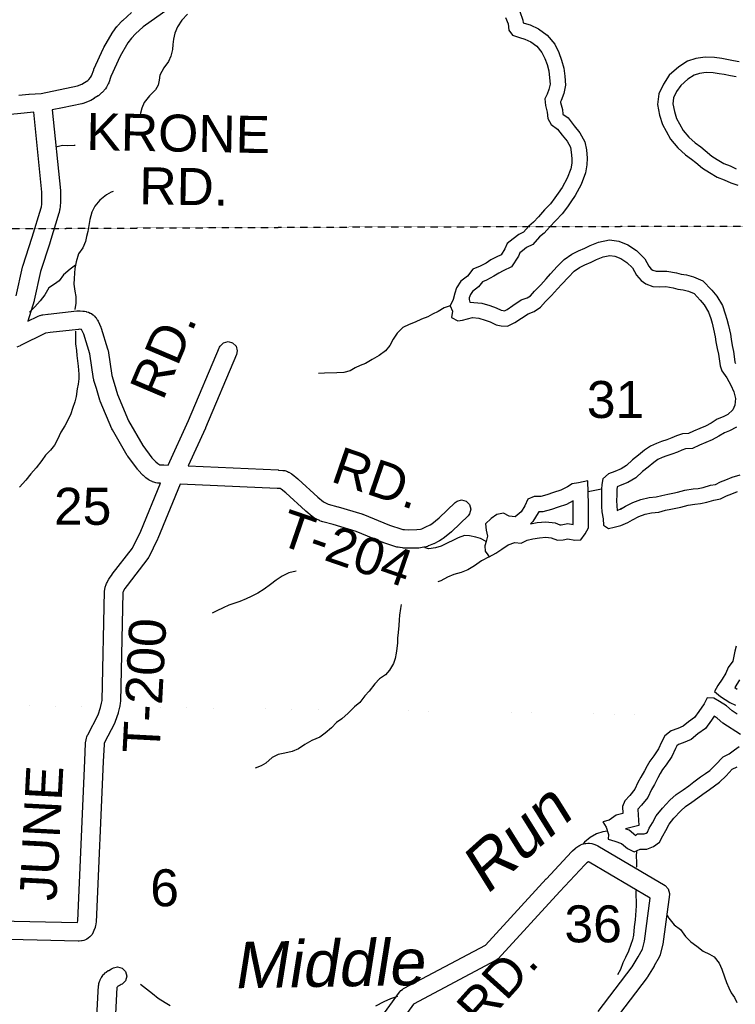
# Model space of a CAD drawing. Header units: feet. Extents: x 0 to 202804, y -79218 to 133300.
# Tile 20 of 27: x 119980 to 127721, y 7076 to 17723. Entities that reach past the tile are written whole.
import ezdxf
from ezdxf.enums import TextEntityAlignment as Align

# ---------------------------------------------------------------- set-up
doc = ezdxf.new("R2010")
doc.units = ezdxf.units.FT
doc.header["$MEASUREMENT"] = 0
doc.linetypes.add('HIDDEN', pattern=[0.375, 0.25, -0.125])
doc.linetypes.add('HIDDEN2', pattern=[0.1875, 0.125, -0.0625])
for name, color, linetype in [('COUNTY-RD', 7, 'Continuous'), ('SECTION', 8, 'HIDDEN2'), ('SECTION-TEXT', 8, 'Continuous'), ('TOWNSHIP', 9, 'HIDDEN'), ('TR-TEXT', 6, 'Continuous'), ('TWP-RD', 6, 'Continuous'), ('WATER-TEXT', 1, 'Continuous'), ('WATERWAY', 14, 'Continuous')]:
    doc.layers.add(name, color=color, linetype=linetype)
doc.styles.add('Arial', font='arial.ttf')

msp = doc.modelspace()

# ---------------------------------------------------------------- linework, layer by layer
at = {"layer": 'COUNTY-RD'}
for points in [[(121857, 18030), (121317, 17647), (121231, 17570), (121189, 17525), (121150, 17473), (121067, 17328), (120967, 17109)], [(119972, 16907), (120077, 16919), (120082, 16919), (120083, 16919), (120211, 16926), (120605, 17008), (120653, 17025), (120681, 17043), (120715, 17064), (120727, 17075), (120747, 17098), (120757, 17116), (120780, 17181), (120783, 17187), (120783, 17188), (120887, 17415), (120891, 17423), (120891, 17423), (120980, 17578), (120980, 17578), (120986, 17587), (121031, 17648), (121033, 17650), (121038, 17656), (121087, 17709), (121091, 17713), (121094, 17716), (121188, 17800)], [(120967, 17109), (120943, 17042), (120937, 17029), (120937, 17028), (120918, 16994), (120917, 16992), (120907, 16977), (120876, 16940), (120871, 16936), (120866, 16931), (120843, 16910), (120831, 16901), (120829, 16899), (120787, 16873), (120786, 16872), (120786, 16872), (120748, 16849), (120746, 16848), (120731, 16841), (120667, 16818), (120661, 16816), (120653, 16814), (120441, 16769)], [(120133, 16722), (120096, 16720), (119993, 16708), (119992, 16708), (119991, 16708), (119728, 16683)]]:
    msp.add_lwpolyline(points, dxfattribs=at)
at = {"layer": 'SECTION'}
msp.add_lwpolyline([(113201, 15654), (118386, 15457), (118386, 15457), (123684, 15482), (123684, 15482), (128827, 15494), (128827, 15494), (139400, 15353)], dxfattribs=at)
at = {"layer": 'TOWNSHIP', "const_width": 0.03, "flags": 128}
msp.add_lwpolyline([(113037, 10393), (123596, 10259), (123596, 10259), (155303, 9746), (155303, 9746), (181652, 9356), (181652, 9356), (186999, 9312), (186999, 9312), (202804, 9280)], dxfattribs=at)
at = {"layer": 'TWP-RD'}
for points in [[(119943, 14737), (120009, 15047), (120011, 15052), (120012, 15057), (120114, 15370), (120212, 15687), (120215, 15701), (120218, 15727), (120220, 15756), (120220, 15859), (120133, 16722)], [(120441, 16769), (120332, 16747), (120420, 15875), (120420, 15865), (120420, 15865), (120420, 15865), (120420, 15865), (120420, 15865), (120420, 15753), (120420, 15752), (120420, 15745), (120418, 15710), (120417, 15709), (120417, 15705), (120413, 15672), (120412, 15669), (120411, 15662), (120406, 15638), (120405, 15635), (120404, 15631), (120304, 15309), (120304, 15309), (120304, 15308), (120204, 15000), (120137, 14691), (120136, 14688), (120135, 14683), (120069, 14463), (120173, 14514), (120174, 14515), (120180, 14518), (120196, 14524), (120202, 14525), (120211, 14529), (120221, 14531), (120228, 14532), (120231, 14533), (120284, 14540), (120286, 14540), (120287, 14540), (120597, 14574), (120601, 14574), (120602, 14574), (120621, 14575), (120627, 14575), (120634, 14575), (120663, 14573), (120666, 14572), (120679, 14570), (120700, 14566), (120702, 14565), (120705, 14564), (120724, 14559), (120742, 14551), (120744, 14551), (120755, 14545), (120757, 14543), (120773, 14532), (120789, 14518), (120801, 14503), (120806, 14499), (120819, 14479), (120823, 14473), (120827, 14464), (120857, 14399), (120857, 14396), (120861, 14388), (120931, 14163), (120933, 14153), (120935, 14147), (120976, 13875), (121001, 13793), (121001, 13792), (121002, 13791), (121037, 13671), (121158, 13384), (121312, 13117), (121410, 12986), (121454, 12941), (121473, 12923)], [(121503, 12710), (121472, 12712), (121469, 12713), (121452, 12715), (121431, 12721), (121415, 12727), (121412, 12728), (121388, 12740), (121382, 12743), (121373, 12749), (121351, 12765), (121349, 12767), (121344, 12770), (121318, 12793), (121316, 12796), (121312, 12799), (121261, 12852), (121256, 12859), (121253, 12862), (121148, 13002), (121142, 13012), (121142, 13012), (120982, 13289), (120982, 13289), (120982, 13289), (120982, 13289), (120982, 13289), (120976, 13300), (120850, 13598), (120849, 13602), (120846, 13609), (120810, 13734), (120782, 13823), (120781, 13832), (120779, 13838), (120738, 14110), (120672, 14322), (120649, 14372), (120641, 14374), (120626, 14375), (120616, 14374), (120309, 14341), (120263, 14335), (120258, 14334), (119990, 14200), (119989, 14200), (119986, 14198), (119949, 14181)], [(121587, 12907), (121805, 13388), (122141, 14181), (122147, 14192)], [(122147, 14192), (122183, 14229), (122233, 14242), (122283, 14229), (122320, 14192), (122333, 14142), (122326, 14103), (121989, 13309), (121988, 13307), (121988, 13306), (121802, 12898)], [(121473, 12923), (121485, 12915), (121492, 12911), (121494, 12911), (121512, 12910), (121538, 12909), (121538, 12909), (121538, 12909), (121587, 12907)], [(121802, 12898), (122776, 12854), (122777, 12854), (122778, 12853), (122825, 12850), (122826, 12850), (122835, 12849), (122846, 12847), (122857, 12843), (122867, 12841), (122876, 12838), (122889, 12831), (122891, 12830), (122916, 12815), (122917, 12814), (122927, 12808), (122988, 12759), (122989, 12757), (122993, 12754), (123205, 12560), (123266, 12510), (123288, 12497), (123310, 12487), (123317, 12484), (123422, 12456), (123423, 12455), (123424, 12455), (123682, 12380), (123689, 12377), (123693, 12376), (123981, 12256), (124114, 12214), (124125, 12212), (124141, 12209), (124189, 12208), (124274, 12209), (124315, 12215), (124329, 12219), (124374, 12238), (124420, 12260), (124438, 12272), (124517, 12336), (124690, 12503), (124710, 12518), (124760, 12531), (124810, 12518), (124846, 12481), (124860, 12431), (124846, 12381), (124829, 12359), (124653, 12189), (124648, 12185), (124646, 12183), (124559, 12113), (124551, 12107), (124550, 12106), (124522, 12088), (124518, 12086), (124512, 12083), (124459, 12057), (124459, 12057), (124455, 12055), (124402, 12032), (124398, 12032), (124390, 12028), (124363, 12021), (124356, 12020), (124351, 12018), (124297, 12010), (124283, 12009), (124283, 12009), (124282, 12009), (124282, 12009), (124282, 12009), (124188, 12008), (124188, 12008), (124186, 12008), (124131, 12010), (124130, 12010), (124119, 12011), (124095, 12014), (124094, 12014), (124091, 12014), (124072, 12018), (124067, 12020), (124060, 12021), (123917, 12066), (123911, 12069), (123908, 12069), (123621, 12190), (123370, 12263)], [(121716, 12702), (121474, 12113), (121471, 12107), (121471, 12106), (121375, 11912), (121372, 11906), (121364, 11895), (121141, 11605), (121116, 11571), (121103, 11546), (121099, 11538), (121097, 11528), (121070, 10350), (121069, 10349), (121068, 10337), (121063, 10299), (121062, 10296), (121061, 10289), (121046, 10232), (121045, 10229), (121044, 10226), (121014, 10135), (121009, 10122), (121008, 10120), (120894, 9901), (120893, 9886), (120884, 9703), (120884, 9703), (120806, 7964), (120806, 7963), (120804, 7950), (120799, 7921), (120796, 7914), (120795, 7907), (120783, 7873), (120775, 7855), (120773, 7852), (120759, 7829), (120755, 7825), (120738, 7805), (120720, 7790), (120706, 7781), (120691, 7774), (120673, 7767), (120657, 7764), (120648, 7761), (120624, 7759), (120614, 7759), (120612, 7759), (119571, 7784)], [(119575, 7984), (120602, 7959), (120604, 7966), (120607, 7980), (120685, 9712), (120685, 9712), (120693, 9898), (120693, 9898), (120693, 9903), (120697, 9937), (120702, 9954), (120705, 9969), (120713, 9986), (120715, 9989), (120715, 9989), (120827, 10205), (120853, 10285), (120866, 10334), (120870, 10360), (120897, 11542), (120898, 11543), (120899, 11560), (120905, 11587), (120909, 11597), (120910, 11604), (120919, 11627), (120925, 11639), (120925, 11639), (120926, 11640), (120926, 11640), (120926, 11640), (120945, 11674), (120945, 11675), (120951, 11683), (120979, 11723), (120980, 11724), (120981, 11726), (121200, 12009), (121290, 12192), (121503, 12710)], [(123370, 12263), (123258, 12292), (123248, 12296), (123244, 12297), (123228, 12304), (123225, 12306), (123225, 12306), (123198, 12319), (123191, 12322), (123191, 12322), (123159, 12341), (123159, 12341), (123159, 12341), (123159, 12341), (123158, 12341), (123145, 12350), (123076, 12407), (123075, 12408), (123072, 12411), (122860, 12605), (122807, 12647), (122800, 12652), (122766, 12654), (121716, 12702)], [(123794, 6800), (124087, 7206), (124093, 7212), (124103, 7224), (124119, 7237), (124133, 7248), (124137, 7249), (125018, 7717), (125676, 8432), (125677, 8432), (125677, 8432), (125949, 8726), (125954, 8731), (125958, 8735), (125989, 8761), (125996, 8766), (125997, 8767), (126027, 8788), (126034, 8792), (126035, 8793), (126046, 8799), (126047, 8799), (126064, 8807), (126078, 8811), (126096, 8814), (126102, 8816), (126124, 8817), (126131, 8818), (126145, 8817), (126168, 8814), (126178, 8810), (126190, 8808), (126219, 8797), (126233, 8790), (126234, 8790), (126960, 8361), (126995, 8325), (127009, 8275), (127008, 8262), (126937, 7727), (126935, 7723), (126934, 7715), (126906, 7610), (126897, 7587), (126897, 7586)], [(126236, 7000), (126603, 7483), (126669, 7591), (126716, 7674), (126739, 7760), (126801, 8223), (126140, 8613), (126131, 8617), (126114, 8605), (126091, 8586), (125824, 8296), (125824, 8296), (125154, 7569), (125130, 7550), (125127, 7549), (124241, 7078), (123963, 6692)], [(126897, 7586), (126843, 7491), (126842, 7490), (126841, 7488), (126771, 7374), (126771, 7374), (126766, 7366), (126398, 6883)], [(120787, 6408), (120833, 7279), (120834, 7283), (120837, 7301), (120843, 7323), (120849, 7338), (120850, 7341), (120861, 7362), (120863, 7366), (120871, 7378), (120884, 7394), (120887, 7397), (120892, 7403), (120905, 7416), (120917, 7425), (120919, 7427), (120937, 7440), (120943, 7443), (120943, 7443), (120973, 7460), (120973, 7460), (120973, 7460), (120973, 7460), (120973, 7460), (120981, 7465), (120996, 7471), (121037, 7480), (121087, 7467), (121124, 7430), (121137, 7380), (121124, 7330), (121087, 7293), (121078, 7289), (121068, 7284), (121046, 7272), (121039, 7267), (121037, 7265), (121034, 7262), (121032, 7257), (121032, 7257), (120986, 6399)]]:
    msp.add_lwpolyline(points, dxfattribs=at)
at = {"layer": 'WATERWAY'}
msp.add_line((126274, 12646), (126129, 12616), dxfattribs=at)
for points in [[(121795, 17784), (121734, 17717), (121685, 17646), (121657, 17579), (121644, 17511), (121635, 17453), (121632, 17399), (121613, 17328), (121590, 17272), (121540, 17203), (121497, 17122), (121490, 17070), (121477, 17014), (121448, 16963), (121383, 16900), (121327, 16829), (121302, 16765), (121287, 16714), (121283, 16699)], [(125389, 17812), (125423, 17717), (125426, 17690), (125435, 17687), (125501, 17667), (125592, 17625), (125687, 17556), (125767, 17459), (125813, 17367), (125842, 17285), (125864, 17200), (125875, 17112), (125882, 17016), (125864, 16924), (125837, 16850), (125828, 16835), (125829, 16828), (125851, 16752), (125854, 16703), (125855, 16703), (125911, 16661), (125979, 16577), (126039, 16498), (126092, 16402), (126110, 16314), (126117, 16225), (126115, 16154), (126099, 16066), (126052, 15942), (125988, 15822), (125941, 15755), (125905, 15700), (125847, 15624), (125779, 15553), (125711, 15479), (125653, 15416), (125604, 15374), (125531, 15292), (125463, 15259), (125417, 15224), (125388, 15201), (125374, 15167), (125299, 15051), (125208, 15009), (125161, 14983), (125107, 14949), (125029, 14908), (124985, 14889), (124941, 14833), (124876, 14783), (124856, 14751), (124843, 14714), (124843, 14698), (124850, 14670), (124977, 14657), (125066, 14631), (125133, 14607), (125187, 14581), (125208, 14577), (125223, 14576), (125251, 14590), (125314, 14633), (125405, 14693), (125470, 14716), (125504, 14738), (125547, 14789), (125616, 14857), (125674, 14922), (125722, 14975), (125795, 15053), (125870, 15131), (125951, 15187), (126025, 15223), (126093, 15252), (126152, 15280), (126242, 15317), (126359, 15341), (126461, 15327), (126558, 15289), (126653, 15227), (126741, 15137), (126785, 15057), (126811, 15027), (126828, 15016), (126863, 15003), (126898, 15002), (126979, 15003), (127085, 14986), (127134, 14971), (127191, 14963), (127267, 14943), (127370, 14900), (127465, 14800), (127519, 14735), (127582, 14632), (127612, 14541), (127628, 14485), (127647, 14417), (127667, 14322), (127674, 14268), (127688, 14201), (127702, 14135), (127712, 14052), (127717, 14018), (127722, 14004)], [(125236, 17748), (125262, 17678), (125271, 17610), (125310, 17555), (125386, 17530), (125442, 17513), (125508, 17482), (125573, 17435), (125628, 17368), (125661, 17303), (125684, 17237), (125702, 17169), (125711, 17095), (125716, 17025), (125705, 16969), (125686, 16919), (125659, 16868), (125666, 16796), (125687, 16723), (125693, 16655), (125728, 16591), (125796, 16540), (125849, 16475), (125901, 16408), (125936, 16345), (125946, 16291), (125952, 16221), (125951, 16171), (125940, 16111), (125902, 16010), (125848, 15909), (125805, 15848), (125770, 15796), (125721, 15731), (125658, 15666), (125590, 15590), (125539, 15535), (125488, 15492), (125429, 15425), (125378, 15400), (125317, 15355), (125252, 15304), (125227, 15244), (125186, 15181), (125133, 15156), (125077, 15125), (125024, 15092), (124959, 15057), (124882, 15026), (124823, 14951), (124752, 14895), (124706, 14822), (124687, 14766), (124687, 14766), (124668, 14698), (124637, 14629), (124662, 14570), (124649, 14503), (124718, 14468), (124770, 14473), (124823, 14488), (124879, 14501), (124945, 14494), (125015, 14474), (125069, 14455), (125134, 14424), (125188, 14413), (125258, 14410), (125335, 14447), (125406, 14496), (125479, 14544), (125544, 14567), (125615, 14614), (125668, 14677), (125734, 14742), (125797, 14811), (125844, 14864), (125915, 14940), (125977, 15005), (126034, 15044), (126094, 15073), (126161, 15102), (126218, 15129), (126290, 15158), (126365, 15173), (126419, 15166), (126481, 15141), (126548, 15099), (126607, 15038), (126650, 14960), (126701, 14903), (126752, 14868), (126830, 14839), (126896, 14836), (126968, 14838), (127048, 14825), (127098, 14810), (127158, 14801), (127214, 14786), (127274, 14761), (127341, 14690), (127384, 14639), (127431, 14562), (127455, 14492), (127469, 14440), (127486, 14378), (127504, 14295), (127511, 14241), (127526, 14167), (127539, 14107), (127548, 14031), (127555, 13979), (127574, 13926), (127629, 13851), (127671, 13771), (127704, 13700), (127721, 13626), (127714, 13556), (127695, 13503), (127640, 13454), (127589, 13430), (127526, 13402), (127459, 13361), (127397, 13328), (127338, 13303), (127267, 13274), (127213, 13249), (127149, 13244), (127084, 13223), (127033, 13200), (126981, 13181), (126923, 13162), (126868, 13141), (126803, 13112), (126738, 13067), (126675, 13013), (126610, 12962), (126545, 12903), (126484, 12866), (126416, 12839), (126347, 12814), (126286, 12759), (126277, 12698), (126274, 12646), (126273, 12580), (126272, 12528), (126274, 12458), (126277, 12402), (126290, 12326), (126293, 12256), (126350, 12221), (126409, 12236), (126483, 12254), (126558, 12287), (126558, 12287), (126609, 12316), (126678, 12351), (126746, 12376), (126813, 12391), (126893, 12399), (126965, 12418), (127024, 12431), (127078, 12442), (127133, 12453), (127211, 12474), (127283, 12486), (127344, 12491), (127412, 12506), (127489, 12527), (127561, 12541), (127626, 12574), (127682, 12595), (127743, 12622)], [(127761, 17266), (127702, 17279), (127628, 17293), (127573, 17302), (127495, 17313), (127396, 17316), (127294, 17303), (127205, 17273), (127108, 17212), (127006, 17122), (126942, 17027), (126892, 16922), (126880, 16806), (126901, 16691), (126933, 16589), (126974, 16518), (127019, 16432), (127097, 16336), (127183, 16261), (127248, 16215), (127292, 16180), (127367, 16117), (127440, 16069), (127525, 16020), (127600, 15991), (127671, 15958), (127747, 15934)], [(127730, 17104), (127669, 17117), (127599, 17130), (127547, 17139), (127481, 17148), (127404, 17151), (127332, 17142), (127276, 17123), (127207, 17079), (127131, 17012), (127086, 16945), (127053, 16877), (127046, 16812), (127062, 16731), (127085, 16655), (127118, 16597), (127157, 16524), (127216, 16451), (127285, 16390), (127346, 16347), (127396, 16308), (127465, 16249), (127526, 16210), (127596, 16169), (127665, 16143), (127731, 16112)], [(120580, 16361), (120569, 16362), (120493, 16360), (120441, 16361), (120369, 16344)], [(120990, 15866), (120969, 15858), (120917, 15829), (120845, 15772), (120792, 15705), (120761, 15641), (120737, 15564), (120726, 15498), (120715, 15434), (120704, 15379), (120693, 15323), (120662, 15257), (120616, 15190), (120591, 15103), (120576, 15031), (120571, 14981), (120568, 14923), (120567, 14863), (120577, 14789), (120586, 14729), (120587, 14659), (120576, 14591), (120576, 14588)], [(120584, 15068), (120527, 15024), (120452, 14965), (120407, 14900), (120356, 14863), (120295, 14824), (120252, 14749), (120202, 14682), (120145, 14619), (120086, 14560)], [(124637, 14629), (124570, 14606), (124505, 14569), (124445, 14540), (124394, 14511), (124327, 14484), (124259, 14454), (124192, 14427), (124125, 14394), (124064, 14333), (124019, 14270), (123985, 14200), (123936, 14143), (123867, 14091), (123792, 14048), (123721, 14007), (123661, 13982), (123608, 13957), (123556, 13926), (123485, 13907), (123411, 13903), (123278, 13901), (123212, 13896)], [(120582, 14356), (120583, 14347), (120582, 14281), (120585, 14217), (120594, 14145), (120599, 14093), (120604, 14035), (120613, 13977), (120619, 13891), (120619, 13841), (120613, 13781), (120603, 13731), (120591, 13650), (120576, 13590), (120551, 13518), (120532, 13461), (120502, 13391), (120469, 13330), (120424, 13261), (120390, 13183), (120355, 13122), (120312, 13069), (120259, 13014), (120218, 12955), (120158, 12876), (120099, 12811), (120046, 12742), (119978, 12669)], [(127733, 13316), (127657, 13279), (127602, 13256), (127541, 13218), (127469, 13179), (127401, 13151), (127333, 13123), (127256, 13087), (127182, 13081), (127143, 13068), (127095, 13047), (127035, 13025), (126979, 13006), (126931, 12988), (126884, 12967), (126838, 12935), (126779, 12886), (126717, 12836), (126644, 12770), (126558, 12718), (126476, 12685), (126441, 12672), (126439, 12640), (126438, 12577), (126437, 12528), (126439, 12464), (126441, 12421), (126442, 12416), (126491, 12438), (126477, 12431), (126531, 12461), (126612, 12502), (126699, 12535), (126788, 12555), (126864, 12562), (126925, 12578), (126990, 12593), (127045, 12604), (127096, 12614), (127176, 12636), (127263, 12650), (127319, 12654), (127372, 12666), (127452, 12688), (127507, 12698), (127559, 12725), (127619, 12747), (127685, 12777), (127772, 12803)], [(126126, 12738), (126024, 12716), (125956, 12705), (125905, 12672), (125832, 12635), (125754, 12609), (125683, 12586), (125617, 12567), (125546, 12568), (125476, 12538), (125444, 12468), (125403, 12403), (125340, 12346), (125274, 12355), (125214, 12386), (125142, 12374), (125079, 12331), (125020, 12272), (125027, 12204), (125040, 12137), (125025, 12082), (125012, 12032), (125013, 11976), (125042, 11937)], [(125042, 11937), (125058, 11915), (125129, 11956), (125194, 11999), (125265, 12044), (125335, 12068), (125403, 12061), (125470, 12094), (125530, 12109), (125601, 12122), (125671, 12129), (125729, 12122), (125797, 12094), (125857, 12099), (125909, 12108), (125983, 12095), (126049, 12098), (126097, 12165), (126134, 12228), (126132, 12346), (126133, 12418), (126133, 12484), (126126, 12738)], [(125967, 12519), (125895, 12482), (125805, 12452), (125732, 12428), (125640, 12402), (125595, 12402), (125589, 12389), (125530, 12296), (125504, 12272)], [(125504, 12272), (125578, 12286), (125672, 12295), (125772, 12283), (125824, 12261), (125836, 12262), (125909, 12275), (125965, 12265), (125968, 12271), (125967, 12345), (125968, 12420), (125968, 12482), (125967, 12519)], [(125025, 12082), (124965, 12113), (124913, 12126), (124845, 12143), (124791, 12144), (124724, 12121), (124672, 12094), (124605, 12061), (124540, 12030), (124478, 12011), (124406, 12003), (124367, 12011)], [(125058, 11915), (124975, 11873), (124898, 11818), (124827, 11775), (124756, 11747), (124677, 11724), (124607, 11695), (124536, 11655), (124503, 11643)], [(122972, 11760), (122891, 11743), (122820, 11706), (122755, 11663), (122692, 11617), (122625, 11566), (122554, 11521), (122484, 11486), (122429, 11461), (122362, 11432), (122306, 11415), (122243, 11392), (122179, 11364), (122112, 11331), (122061, 11304)], [(124106, 11400), (124099, 11356), (124088, 11285), (124085, 11233), (124082, 11173), (124075, 11097), (124068, 11037), (124065, 10985), (124058, 10925), (124051, 10873), (124042, 10814), (124023, 10762), (123981, 10691), (123938, 10638), (123871, 10595), (123822, 10540), (123759, 10463), (123714, 10412), (123658, 10341), (123601, 10292), (123532, 10223), (123463, 10162), (123408, 10123), (123351, 10066), (123283, 10009), (123228, 9964), (123140, 9928), (123065, 9887), (122996, 9840), (122927, 9810), (122848, 9791), (122776, 9776), (122709, 9745), (122642, 9685), (122591, 9654), (122525, 9629)], [(127729, 10950), (127714, 10894), (127703, 10840), (127692, 10788), (127643, 10717), (127618, 10658), (127577, 10592), (127531, 10523), (127496, 10460), (127559, 10403), (127660, 10341), (127722, 10310)], [(127765, 10583), (127716, 10502), (127715, 10501), (127740, 10485)], [(127740, 10214), (127685, 10249), (127624, 10302), (127550, 10351), (127489, 10388), (127415, 10391), (127383, 10324), (127326, 10243), (127279, 10176), (127214, 10131), (127155, 10082), (127098, 10057), (127025, 10034), (126958, 9978), (126923, 9912), (126890, 9837), (126840, 9764), (126797, 9707), (126766, 9655), (126737, 9602), (126700, 9534), (126667, 9475), (126633, 9402), (126578, 9335), (126527, 9276), (126499, 9214), (126504, 9138), (126432, 9121), (126357, 9069), (126288, 9048), (126325, 8993), (126348, 8913), (126345, 8863), (126419, 8840), (126488, 8815), (126554, 8761), (126627, 8726), (126627, 8726), (126692, 8753), (126764, 8752), (126837, 8782), (126900, 8829), (126935, 8899), (126970, 8956), (127005, 9023), (127057, 9090), (127130, 9167), (127181, 9214), (127252, 9261), (127315, 9308), (127370, 9349), (127441, 9400), (127494, 9437), (127551, 9478), (127620, 9546), (127688, 9617), (127740, 9644)], [(127777, 9994), (127586, 10117), (127525, 10170), (127492, 10192), (127462, 10149), (127398, 10057), (127314, 10000), (127243, 9940), (127156, 9902), (127105, 9886), (127089, 9872), (127072, 9841), (127035, 9756), (126974, 9667), (126934, 9616), (126909, 9573), (126882, 9524), (126845, 9454), (126814, 9399), (126773, 9313), (126705, 9229), (126667, 9186), (126666, 9183), (126678, 9010), (126532, 8975), (126571, 8961), (126644, 8901), (126648, 8911), (126655, 8914), (126660, 8918), (126733, 8918), (126756, 8927), (126770, 8937), (126790, 8979), (126826, 9037), (126865, 9113), (126932, 9197), (127014, 9284), (127079, 9344), (127157, 9396), (127216, 9440), (127272, 9482), (127345, 9535), (127399, 9572), (127445, 9605), (127503, 9662), (127588, 9751), (127653, 9785), (127711, 9826), (127761, 9863)], [(126338, 8947), (126286, 8942), (126220, 8921), (126151, 8880), (126090, 8829), (126076, 8812)], [(126653, 8737), (126648, 8674), (126651, 8618), (126650, 8564), (126649, 8555)], [(126643, 8305), (126645, 8248), (126648, 8192), (126649, 8142), (126646, 8090), (126638, 7990), (126627, 7915), (126619, 7823), (126608, 7773), (126591, 7723), (126564, 7650), (126533, 7581), (126503, 7523), (126478, 7452), (126445, 7395)], [(126983, 8040), (127001, 8006), (127058, 7935), (127127, 7884), (127182, 7811), (127241, 7752), (127305, 7705), (127372, 7652), (127442, 7617), (127493, 7588), (127546, 7521), (127573, 7457), (127602, 7374), (127627, 7312), (127652, 7255), (127677, 7199), (127712, 7148), (127737, 7096)], [(121607, 7058), (121553, 7093), (121476, 7139), (121415, 7188), (121351, 7241), (121288, 7290)], [(124065, 7162), (124045, 7152), (123990, 7135), (123919, 7102), (123830, 7056)]]:
    msp.add_lwpolyline(points, dxfattribs=at)

# ---------------------------------------------------------------- texts
at = {"layer": 'SECTION-TEXT', "style": 'Arial'}
for s, p in [('31', (126425, 13616)), ('25', (120661, 12461)), ('6', (121547, 8336)), ('36', (126183, 7946))]:
    msp.add_text(s, height=400, dxfattribs=at).set_placement(p, align=Align.MIDDLE_CENTER)
at = {"layer": 'TR-TEXT', "style": 'Arial'}
for s, rotation, p in [('KRONE', 359, (120696, 16194)), ('RD.', 359, (121268, 15609)), ('RD.', 67, (121638, 13547)), ('RD.', 341, (123291, 12621)), ('T-204', 341, (122720, 11943)), ('T-200', 87, (121611, 9776)), ('JUNE', 87, (120496, 8182)), ('TAMA RD.', 48, (123917, 5453))]:
    msp.add_text(s, height=400, rotation=rotation, dxfattribs=at).set_placement(p, align=Align.BOTTOM_LEFT)
at = {"layer": 'WATER-TEXT', "style": 'Arial', "oblique": 10}
for s, rotation, p in [('Run', 42, (125605, 8568)), ('Middle', 1, (123322, 7117))]:
    msp.add_text(s, height=500, rotation=rotation, dxfattribs=at).set_placement(p, align=Align.BOTTOM_CENTER)

doc.saveas('drawing.dxf')
